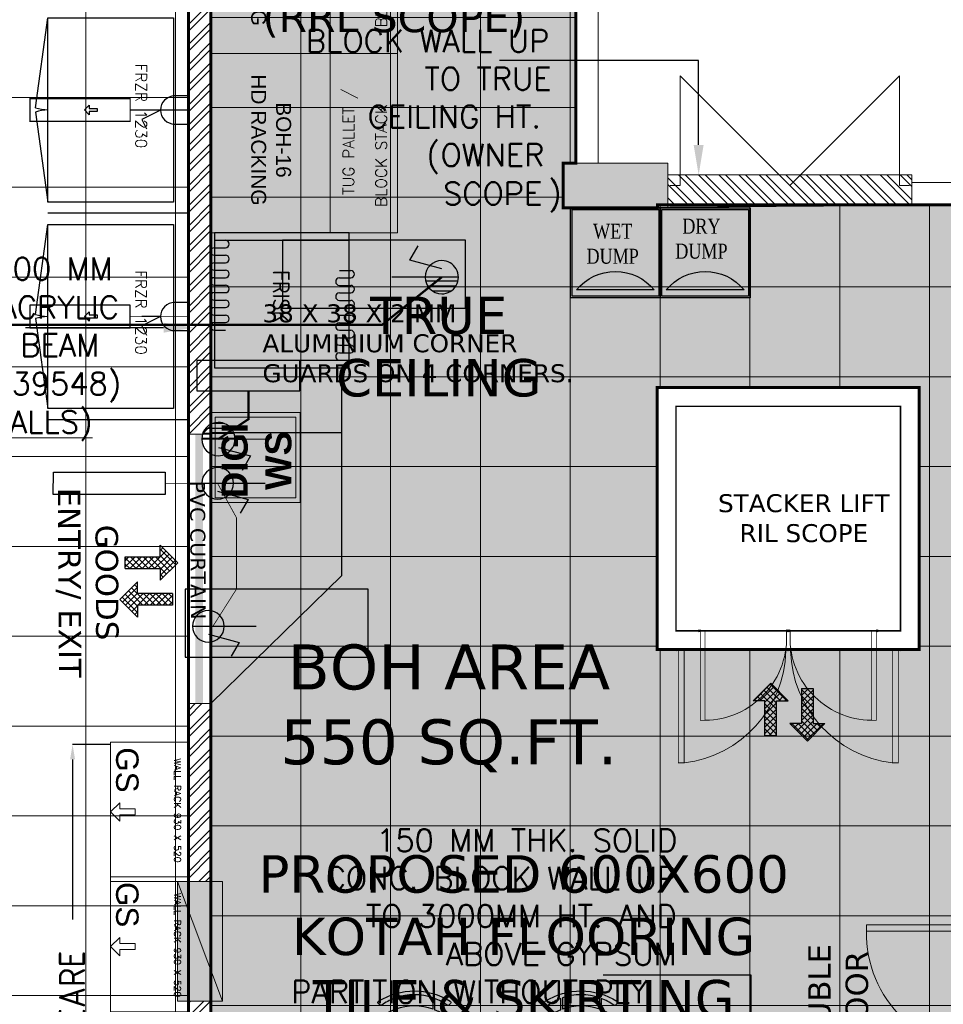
# Model space of a CAD drawing. Header units: millimetres. Extents: x 52937 to 262245, y 6619 to 63681.
# Tile 53 of 56: x 85644 to 91814, y 34645 to 41223. Entities that reach past the tile are written whole.
import ezdxf

# ---------------------------------------------------------------- set-up
doc = ezdxf.new("R2010")
doc.units = ezdxf.units.MM
doc.linetypes.add('CONTINU', pattern=[0])
for name, color, linetype, lineweight in [('AL_F-SLAT-WALL', 8, 'Continuous', 15), ('BAYS-RR', 8, 'Continuous', 0), ('COLUMN', 8, 'Continuous', 0), ('COUNTERS', 8, 'Continuous', 18), ('DOUBLE-DOORS', 8, 'Continuous', 0), ('F-DIGI-WS', 8, 'Continuous', 15), ('FLOORING-WITH-HATCH', 8, 'Continuous', 20), ('PVC-AIR-CURTAIN', 8, 'Continuous', 0), ('SINGLE-DOORS', 8, 'Continuous', 0), ('TEXT', 8, 'Continuous', 5), ('WALL-HATCH', 8, 'Continuous', 5), ('WALLS', 8, 'Continuous', 5)]:
    doc.layers.add(name, color=color, linetype=linetype, lineweight=lineweight)
for name, color, linetype in [('AREA', 8, 'Continuous'), ('ARROWS', 6, 'Continuous'), ('COLUMN-CLADDING', 8, 'Continuous'), ('DIMENSIONS & CATEGORY - BREAKUP', 8, 'Continuous'), ('E-20A-SP-MCB', 6, 'Continuous'), ('E-6A-RAW-POINT', 6, 'Continuous'), ('E-P D B -01', 211, 'Continuous'), ('E-U D B-01', 211, 'Continuous'), ('E-UPS-POINT', 4, 'Continuous'), ('F-CHAIRS', 211, 'Continuous'), ('F-DESKS', 211, 'Continuous'), ('F-FREEZER', 211, 'Continuous'), ('F-FRISK-POINT', 8, 'Continuous'), ('M-WET-DRY-DUMP', 8, 'Continuous')]:
    doc.layers.add(name, color=color, linetype=linetype)
doc.styles.add('ARIAL', font='romans.shx', dxfattribs={"width": 0.8})
doc.styles.add('FIXTXT', font='iso.shx')
doc.styles.add('ISO', font='iso.shx', dxfattribs={"height": 175})
doc.styles.add('Scale_50', font='simplex.shx', dxfattribs={"height": 75})
doc.styles.get("Standard").update_dxf_attribs({"font": 'arial.ttf'})
doc.styles.add('VERDANA', font='verdana.ttf')
doc.dimstyles.new('Nilesh', dxfattribs={"dimtxt": 150, "dimasz": 100, "dimexe": 50, "dimexo": 50, "dimgap": 10, "dimtad": 0, "dimdec": 0, "dimrnd": 5, "dimzin": 0, "dimdsep": 46, "dimtxsty": 'Standard', "dimblk": 'ARCHTICK', "dimcen": 0.09, "dimclrd": 5, "dimclre": 8, "dimclrt": 7, "dimadec": 0, "dimazin": 0, "dimtfac": 1, "dimtdec": 0, "dimtofl": 0, "dimtmove": 1, "dimatfit": 3, "dimfxl": 0.18, "dimtolj": 1, "dimtzin": 0, "dimarcsym": 0})

# ---------------------------------------------------------------- blocks, each defined once
blk = doc.blocks.new('_ArchTick')
at = {"color": 0, "linetype": 'ByBlock', "const_width": 0.15}
blk.add_lwpolyline([(-0.5, -0.5), (0.5, 0.5)], dxfattribs=at)
blk = doc.blocks.new('INTERIOR')
at = {"layer": 'COUNTERS'}
for p, q in [((43214.43, -178266.41), (43214.43, -178271.41)), ((43214.43, -178271.41), (43269.43, -178271.41)), ((43269.43, -178271.41), (43214.43, -178326.41)), ((43269.43, -178381.41), (43214.43, -178326.41)), ((43214.43, -178381.41), (43269.43, -178381.41)), ((43214.43, -178386.41), (43214.43, -178381.41))]:
    blk.add_line(p, q, dxfattribs=at)
blk = doc.blocks.new('DOOR-GOODS')
at = {"layer": 'DOUBLE-DOORS'}
for p, q in [((7858425.4, 1596016.2), (7858382.3, 1596016.2)), ((7860020.6, 1596016.2), (7860063.7, 1596016.2))]:
    blk.add_line(p, q, dxfattribs=at)
at = {"layer": 'DOUBLE-DOORS', "ltscale": 500}
blk.add_line((7860123, 1595022.4), (7858323, 1595022.4), dxfattribs=at)
at = {"layer": 'DOUBLE-DOORS'}
for points in [[(7858382.3, 1595185.9), (7858425.4, 1595185.9), (7858425.4, 1596016.2), (7858382.3, 1596016.2)], [(7860063.7, 1595185.9), (7860020.6, 1595185.9), (7860020.6, 1596016.2), (7860063.7, 1596016.2)]]:
    blk.add_lwpolyline(points, close=True, dxfattribs=at)
for points in [[(7858403.9, 1595132, 0.414215), (7858398.5, 1595137.4), (7858382.3, 1595137.4), (7858382.3, 1595185.9, 0.414211), (7858376.9, 1595191.3), (7858323, 1595191.3), (7858323, 1595083.5), (7858398.5, 1595083.5, 0.414214), (7858403.9, 1595088.9)], [(7860042.1, 1595132, -0.414215), (7860047.5, 1595137.4), (7860063.7, 1595137.4), (7860063.7, 1595185.9, -0.414211), (7860069.1, 1595191.3), (7860123, 1595191.3), (7860123, 1595083.5), (7860047.5, 1595083.5, -0.414214), (7860042.1, 1595088.9)]]:
    blk.add_lwpolyline(points, format="xyb", close=True, dxfattribs=at)
for centre, start, end in [((7858442.5, 1595234.7), 356.4213, 91.25277), ((7860003.5, 1595234.7), 88.74723, 183.5787)]:
    blk.add_arc(centre, 781.7, start, end, dxfattribs=at)
blk = doc.blocks.new('STAFF')
at = {"layer": 'ARROWS'}
h = blk.add_hatch(dxfattribs=at)
h.set_pattern_fill('ANSI37', color=256, scale=50, style=0)
h.set_pattern_definition([(45, (853233.83, -315675.63), (-112.253, 112.253), []), (135, (853233.83, -315675.63), (-112.253, -112.253), [])])
h.paths.add_polyline_path([(849552, -319261), (849972, -319261), (849972, -320521), (850392, -320521), (850392, -319261), (850812, -319261), (850182, -318631)])
for p, q in [((849552, -319261), (850182, -318631)), ((850812, -319261), (850182, -318631)), ((849972, -319261), (849552, -319261)), ((849972, -320521), (849972, -319261)), ((850392, -320521), (850392, -319261)), ((850392, -319261), (850812, -319261)), ((849972, -320521), (850392, -320521))]:
    blk.add_line(p, q, dxfattribs=at)
blk = doc.blocks.new('FROZEN-FREEZER-(1320)')
at = {"layer": 'F-FREEZER'}
for p, q in [((0, 940), (1380, 940)), ((0, 940), (0, 0)), ((1380, 940), (1380, 0)), ((675.7, -82.2), (75, 0)), ((703.7, -82.2), (1305, 0))]:
    blk.add_line(p, q, dxfattribs=at)
blk.add_lwpolyline([(75, 840), (1305, 840), (1305, 0), (75, 0)], close=True, dxfattribs=at)
blk.add_lwpolyline([(690, 244.8), (658.4, 276.4), (679.5, 276.4), (679.5, 329.1), (700.5, 329.1), (700.5, 276.4), (721.6, 276.4), (690, 244.8)], dxfattribs=at)
for centre, start, end in [((352.2, 13.9), 343.45672, 357.64502), ((1027.2, 13.9), 182.35498, 196.54328)]:
    blk.add_arc(centre, 337.5, start, end, dxfattribs=at)
at = {"layer": 'F-FREEZER', "insert": (379.9, 660.4), "char_height": 75, "width": 658.151, "attachment_point": 1, "style": 'Scale_50'}
blk.add_mtext('FRZR 1230', dxfattribs=at)
blk = doc.blocks.new('Chair-back office')
at = {"layer": 'F-CHAIRS'}
for p, q in [((106.6, 582.3), (106.6, 507.3)), ((356.6, 507.3), (356.6, 582.3))]:
    blk.add_line(p, q, dxfattribs=at)
blk.add_lwpolyline([(406.6, 53.8), (56.6, 53.8, -0.414214), (6.6, 103.8), (6.6, 427.6, -0.255924), (29.7, 469.8, -0.050128), (96.6, 503.6), (96.6, 578.6, 0.063251), (13.4, 533.8, -0.366824), (0.6, 534.8), (-9.6, 545, -0.483354), (-7.8, 560.5, -0.284972), (471, 560.5, -0.483354), (472.8, 545), (462.7, 534.8, -0.366824), (449.8, 533.8, 0.063251), (366.6, 578.6), (366.6, 503.6, -0.050128), (433.5, 469.8, -0.255924), (456.6, 427.6), (456.6, 103.8, -0.414214)], format="xyb", close=True, dxfattribs=at)
for centre in [(231.6, 228.8), (231.6, 153.8)]:
    blk.add_arc(centre, 375, 70.52878, 109.47122, dxfattribs=at)
blk = doc.blocks.new('Manager table_2100x600')
at = {"layer": 'F-DESKS', "ltscale": 4}
for points in [[(1907.3, 100.7, 1), (1991.4, 100.7, 1)], [(898.5, 88.7, 1), (982.6, 88.7, 1)]]:
    blk.add_hatch(color=256, dxfattribs=at).paths.add_polyline_path(points)
at = {"layer": 'F-DESKS'}
blk.add_line((1050, 600), (1050, 0), dxfattribs=at)
at = {"layer": 'F-DESKS', "ltscale": 200}
blk.add_line((0, 150), (2100, 150), dxfattribs=at)
at = {"layer": 'F-DESKS'}
blk.add_lwpolyline([(0, 0), (0, 600), (2100, 600), (2100, 0)], close=True, dxfattribs=at)
at = {"layer": 'F-DESKS', "ltscale": 4}
for centre in [(1949.4, 100.7), (940.6, 88.7)]:
    blk.add_circle(centre, 42, dxfattribs=at)
at = {"layer": 'AL_F-SLAT-WALL', "rotation": 180}
for p in [(768.6, -69.7), (1882.2, -69.7)]:
    blk.add_blockref('Chair-back office', p, dxfattribs=at)
at = {"layer": 'F-DESKS', "style": 'Scale_50'}
for s, p in [('EXIT PUSH BUTTON', (74.5, 88.2)), ('PANIC BUTTON', (1226, 94.5)), ('BELOW DESK', (1223.7, 22.5)), ('BELOW DESK', (74.5, 7.3))]:
    blk.add_text(s, height=50, dxfattribs=at).set_placement(p)
at = {"layer": 'F-DESKS', "char_height": 50, "width": 1163.659, "attachment_point": 1, "style": 'Scale_50'}
for s, insert in [('1NO. MONITOR', (224.9, 394.4)), ('1DOT MATRIX PRINTER', (1219.2, 417.9)), ('1BAN CODE PRINTER', (1223.1, 351.1)), ('1NO. CPU', (223.7, 322.3)), ('1NO. MONITOR', (1223.1, 286.1)), ('1NO. CPU', (1221.9, 213.9))]:
    blk.add_mtext(s, dxfattribs=dict(at, insert=insert))
blk = doc.blocks.new('A$C54B51E38')
for p, q in [((50, 926.5), (50, 26.5)), ((250, 861.6), (250, 936.6)), ((300, 861.6), (300, 936.6)), ((350, 861.6), (350, 936.6)), ((400, 861.6), (400, 936.6)), ((450, 861.6), (450, 936.6)), ((500, 861.6), (500, 936.6)), ((550, 861.6), (550, 936.6)), ((600, 861.6), (600, 936.6)), ((650, 861.6), (650, 936.6)), ((700, 861.6), (700, 936.6)), ((750, 861.6), (750, 936.6)), ((800, 861.6), (800, 936.6)), ((850, 861.6), (850, 936.6)), ((850, 26.5), (850, 926.5)), ((48.7, 25), (48.7, 100)), ((98.7, 25), (98.7, 100)), ((148.7, 25), (148.7, 100)), ((198.7, 25), (198.7, 100)), ((248.7, 25), (248.7, 100)), ((298.7, 25), (298.7, 100)), ((348.7, 25), (348.7, 100)), ((398.7, 25), (398.7, 100)), ((448.7, 25), (448.7, 100)), ((498.7, 25), (498.7, 100)), ((548.7, 25), (548.7, 100)), ((598.7, 25), (598.7, 100)), ((648.7, 25), (648.7, 100))]:
    blk.add_line(p, q)
blk.add_lwpolyline([(0, 26.5), (900, 26.5), (900, 926.5), (0, 926.5)], close=True)
for centre, start, end in [((275, 936.6), 0, 180), ((375, 936.6), 0, 180), ((475, 936.6), 0, 180), ((575, 936.6), 0, 180), ((675, 936.6), 0, 180), ((775, 936.6), 0, 180), ((325, 861.6), 180, 360), ((425, 861.6), 180, 360), ((525, 861.6), 180, 360), ((625, 861.6), 180, 360), ((725, 861.6), 180, 360), ((825, 861.6), 180, 360), ((73.7, 100), 0, 180), ((173.7, 100), 0, 180), ((273.7, 100), 0, 180), ((373.7, 100), 0, 180), ((473.7, 100), 0, 180), ((573.7, 100), 0, 180), ((123.7, 25), 180, 360), ((223.7, 25), 180, 360), ((323.7, 25), 180, 360), ((423.7, 25), 180, 360), ((523.7, 25), 180, 360), ((623.7, 25), 180, 360)]:
    blk.add_arc(centre, 25, start, end)
at = {"style": 'FIXTXT'}
blk.add_text('FRISK', height=113.08, dxfattribs=at).set_placement((248.4, 415.9))
blk = doc.blocks.new('DRY-WET-DUMP')
at = {"layer": 'M-WET-DRY-DUMP'}
blk.add_line((-52.8, 40.1), (-52.8, 559.9), dxfattribs=at)
for points in [[(-600, 0), (0, 0), (0, 600), (-600, 600)], [(-590, 10), (-10, 10), (-10, 590), (-590, 590)]]:
    blk.add_lwpolyline(points, close=True, dxfattribs=at)
blk.add_arc((161.7, 300), 337, 129.52517, 230.47483, dxfattribs=at)
blk = doc.blocks.new('BOH-16-HD-RACKING')
blk.add_lwpolyline([(0, -800), (1200, -800), (1200, 0), (0, 0)], close=True)
at = {"insert": (578.5, -261.4), "char_height": 100, "width": 1200, "attachment_point": 2}
blk.add_mtext('BOH-16\\PHD RACKING', dxfattribs=at)
blk = doc.blocks.new('930 X 530 - WALL-RACK')
at = {"layer": 'BAYS-RR'}
blk.add_lwpolyline([(2181182.7, -389879), (2182112.7, -389879), (2182112.7, -389359), (2181182.7, -389359)], close=True, dxfattribs=at)
blk.add_lwpolyline([(2181647.7, -389879), (2181586.3, -389817.7), (2181627.2, -389817.7), (2181627.2, -389715.4), (2181668.1, -389715.4), (2181668.1, -389817.7), (2181709, -389817.7), (2181647.7, -389879)], dxfattribs=at)
at = {"layer": 'BAYS-RR', "insert": (2181638.1, -389409), "char_height": 45, "width": 1264.967, "attachment_point": 2, "rotation": 360, "style": 'Scale_50'}
blk.add_mtext('WALL RACK 930 X 520', dxfattribs=at)
blk = doc.blocks.new('DIGI WS')
at = {"layer": 'F-DIGI-WS', "ltscale": 50}
h = blk.add_hatch(color=256, dxfattribs=at)
h.paths.add_polyline_path([(2208461.5, -398079.2), (2209000.1, -398079.2), (2209000.1, -397540.5), (2208461.5, -397540.5)], flags=16)
h.paths.add_polyline_path([(2208430.8, -398109.8), (2209030.8, -398109.8), (2209030.8, -397509.8), (2208430.8, -397509.8)])
at = {"layer": 'F-DIGI-WS', "elevation": 0}
for points in [[(2208430.8, -398109.8), (2209030.8, -398109.8), (2209030.8, -397509.8), (2208430.8, -397509.8)], [(2208461.5, -398079.2), (2209000.1, -398079.2), (2209000.1, -397540.5), (2208461.5, -397540.5)]]:
    blk.add_lwpolyline(points, close=True, dxfattribs=at)
at = {"layer": 'F-DIGI-WS', "insert": (2208710.7, -397818.2, 0), "char_height": 175, "attachment_point": 5, "rotation": 359.99999}
blk.add_mtext('\\pxqc;{\\fArial|b1|i0|c0|p34;DIGI\\PWS}', dxfattribs=at)
blk = doc.blocks.new('DOOR')
at = {"layer": 'SINGLE-DOORS', "ltscale": 50, "const_width": 2}
for points in [[(722433, -415273), (722453, -415273), (722453, -415293), (722433, -415293)], [(723333, -415273), (723353, -415273), (723353, -415293), (723333, -415293)]]:
    blk.add_lwpolyline(points, close=True, dxfattribs=at)
at = {"layer": 'SINGLE-DOORS', "ltscale": 50}
for points in [[(722453, -415293), (722433, -415273)], [(722453, -415273), (722433, -415293)], [(723353, -415293), (723333, -415273)], [(723353, -415273), (723333, -415293)]]:
    blk.add_lwpolyline(points, dxfattribs=at)
at = {"layer": 'SINGLE-DOORS', "ltscale": 0.05, "const_width": 6.62}
blk.add_lwpolyline([(722453, -415283), (722501, -415283), (722501, -416199), (722453, -416199)], close=True, dxfattribs=at)
at = {"layer": 'SINGLE-DOORS', "ltscale": 0.05}
blk.add_arc((722493, -415356), 843, 270.5665, 4.2418, dxfattribs=at)
blk = doc.blocks.new('TUG-PALLETE - (1200 X 450)')
at = {"layer": 'BAYS-RR'}
blk.add_lwpolyline([(0, 0), (1200, 0), (1200, 450), (0, 450)], close=True, dxfattribs=at)
at = {"layer": 'BAYS-RR', "char_height": 75, "width": 1453.667, "attachment_point": 1, "style": 'Scale_50'}
for s, insert in [('\\pl75,t1125;TUG PALLET /', (178.8, 365.7)), ('\\pt1125;{\\Fsimplex.shx|c1;BLOCK STACK}', (173.8, 146.7))]:
    blk.add_mtext(s, dxfattribs=dict(at, insert=insert))
blk = doc.blocks.new('6A-RAW-POINT')
at = {"layer": 'E-6A-RAW-POINT', "flags": 128}
for points in [[(0, 0), (0, 4)], [(0.5, 1), (1.018, 2.932), (1.884, 2.432)]]:
    blk.add_lwpolyline(points, dxfattribs=at)
blk.add_lwpolyline([(-1, 1, 1), (1, 1, 1)], format="xyb", close=True, dxfattribs=at)
blk = doc.blocks.new('6A UPS POINT')
at = {"layer": 'E-UPS-POINT'}
h = blk.add_hatch(dxfattribs=at)
h.set_pattern_fill('_USER', color=6, scale=40.02075, angle=90, style=0, pattern_type=0)
h.set_pattern_definition([(90, (-12463.57, -36874.51), (-40.02075, 0), [])])
h.paths.add_polyline_path([(0, 133.4, 0.414214), (-133.4, 0, 0.414214), (0, -133.4)])
at = {"layer": 'E-UPS-POINT', "color": 40, "flags": 128}
for points in [[(0, -133.4), (0, 400.2)], [(66.7, 0), (135.8, 257.7), (251.3, 191)]]:
    blk.add_lwpolyline(points, dxfattribs=at)
blk.add_lwpolyline([(-133.4, 0, 1), (133.4, 0, 1)], format="xyb", close=True, dxfattribs=at)
blk = doc.blocks.new('E-20A-SP-MCB')
at = {"layer": 'E-20A-SP-MCB'}
for p, q in [((0, 3), (1, 5)), ((0, 3), (0, 5)), ((1, 5), (2, 4.5))]:
    blk.add_line(p, q, dxfattribs=at)
blk.add_lwpolyline([(1.5, 0), (-1.5, 0), (-1.5, 1.5, -0.414214), (0, 3), (0, 3, -0.414214), (1.5, 1.5), (1.5, 0)], format="xyb", dxfattribs=at)

msp = doc.modelspace()

# ---------------------------------------------------------------- hatches: boundary and pattern name
at = {"layer": 'COLUMN'}
for points in [[(89273.6, 40264.8), (89273.6, 39964.8), (89973.6, 39964.8), (89973.6, 40264.8)], [(86698.7, 35465.4), (86998.7, 35465.4), (86998.7, 34665.4), (86698.7, 34665.4)]]:
    msp.add_hatch(color=256, dxfattribs=at).paths.add_polyline_path(points)
at = {"layer": 'FLOORING-WITH-HATCH', "linetype": 'CONTINU'}
h = msp.add_hatch(dxfattribs=at)
h.set_pattern_fill('_USER', color=8, scale=600, style=0, double=1, pattern_type=0)
h.set_pattern_definition([(0, (86921.8, 33436.43), (0, 600), []), (90, (86921.8, 33436.43), (-600, 4e-14), [])])
h.paths.add_polyline_path([(86998.7, 35465.4), (86998.7, 34665.4), (86998.9, 34665.4), (86998.5, 35465.4)], flags=16)
h.paths.add_polyline_path([(89903.6, 37014.8), (89903.6, 38764.8), (91653.6, 38764.8), (91653.6, 37014.8)], flags=16)
h.paths.add_polyline_path([(86921.8, 45848.2), (89373.5, 45915.9), (89373.6, 44984.6), (89223.6, 44984.6), (89223.6, 44484.6), (89358.7, 44484.6), (89358.7, 40264.8), (89273.6, 40264.8), (89273.6, 39964.8), (89903.6, 39964.8), (89904.5, 39985.6), (91654.5, 39985.6), (91653.6, 39985.4), (92161.1, 39985.4), (92161.1, 35235.4), (92161.1, 35235.4), (93511.1, 35235.4), (93506.4, 33435.6), (86921.8, 33436.4)])
h = msp.add_hatch(dxfattribs=at)
h.set_pattern_fill('AR-CONC', color=8, scale=75, style=0)
h.set_pattern_definition([(50, (86172.73, 33436.36), (537.945, -47.064), [56.25, -618.75]), (355, (86172.73, 33436.36), (-104.064, 564.144), [45, -495]), (100.4514, (86217.56, 33432.44), (433.882, 517.08), [47.805, -525.857]), (46.184, (86172.7, 33586.36), (800.43, -124.14), [84.375, -928.125]), (96.6356, (86239.4, 33576), (700.996, 730.59), [71.708, -788.785]), (351.184, (86172.7, 33586.4), (700.996, 730.59), [67.5, -742.5]), (21, (86247.73, 33548.86), (447.68, -301.964), [56.25, -618.75]), (326, (86247.73, 33548.86), (182.486, 543.863), [45, -495]), (71.4514, (86285.04, 33523.7), (630.167, 241.898), [47.805, -525.857]), (37.5, (86172.73, 33436.36), (9.12, 249.6704), [0, -489, 0, -502.5, 0, -496.875]), (7.5, (86172.73, 33436.36), (197.302, 295.809), [0, -286.5, 0, -477.75, 0, -189.375]), (327.5, (86005.48, 33436.36), (400.3668, -16.9162), [0, -187.5, 0, -585, 0, -776.25]), (317.5, (85930.48, 33436.36), (437.39, 75.079), [0, -243.75, 0, -388.5, 0, -551.25])])
h.paths.add_polyline_path([(86998.7, 35465.4), (86998.7, 34665.4), (86998.9, 34665.4), (86998.5, 35465.4)], flags=16)
h.paths.add_polyline_path([(89903.6, 37014.8), (89903.6, 38764.8), (91653.6, 38764.8), (91653.6, 37014.8)], flags=16)
h.paths.add_polyline_path([(86921.8, 45848.2), (89373.5, 45915.9), (89373.6, 44984.6), (89223.6, 44984.6), (89223.6, 44484.6), (89358.7, 44484.6), (89358.7, 40264.8), (89273.6, 40264.8), (89273.6, 39964.8), (89903.6, 39964.8), (89904.5, 39985.6), (91654.5, 39985.6), (91653.6, 39985.4), (92161.1, 39985.4), (92161.1, 35235.4), (92161.1, 35235.4), (93511.1, 35235.4), (93506.4, 33435.6), (86921.8, 33436.4)])
h = msp.add_hatch(dxfattribs=at)
h.set_pattern_fill('_USER', color=8, scale=600, style=0, double=1, pattern_type=0)
h.set_pattern_definition([(0, (69884.6, 45503.13), (0, 600), []), (90, (69884.6, 45503.13), (-600, 4e-14), [])])
h.paths.add_polyline_path([(87198.6, 29439.8), (86998.8, 29439.8), (86998.8, 17940.4), (82273.8, 17940.4), (82273.6, 29739.8), (82843.6, 29739.8), (82843.6, 31169.8), (85103.6, 31169.8), (85103.6, 29739.8), (87198.6, 29739.8)], flags=16)
h.paths.add_polyline_path([(71848.6, 44614.6), (72148.6, 44614.6), (72148.6, 43914.6), (71848.6, 43914.6)], flags=16)
h.paths.add_polyline_path([(77548.7, 44615.1), (77848.7, 44615.1), (77848.7, 43915.1), (77548.7, 43915.1)], flags=16)
h.paths.add_polyline_path([(83298.7, 44614.6), (83598.7, 44614.6), (83598.7, 43914.6), (83298.7, 43914.6)], flags=16)
h.paths.add_polyline_path([(83298.7, 40665.4), (83598.7, 40665.4), (83598.7, 39965.4), (83298.7, 39965.4)], flags=16)
h.paths.add_polyline_path([(77548.7, 40665.4), (77848.7, 40665.4), (77848.7, 39965.4), (77548.7, 39965.4)], flags=16)
h.paths.add_polyline_path([(71848.6, 40664.8), (72148.6, 40664.8), (72148.6, 39949.8), (71848.6, 39949.8)], flags=16)
h.paths.add_polyline_path([(77848.7, 35465.4), (77848.7, 34765.4), (77548.7, 34765.4), (77548.7, 35465.4)], flags=16)
h.paths.add_polyline_path([(83298.7, 35465.4), (83598.7, 35465.4), (83598.7, 34965.4), (83298.7, 34965.4)], flags=16)
h.paths.add_polyline_path([(77898.6, 29739.8), (77898.6, 29439.8), (77298.6, 29439.8), (77298.6, 29739.8)], flags=16)
h.paths.add_polyline_path([(72148.6, 29439.8), (71848.6, 29439.8), (71848.6, 30039.8), (72148.6, 30039.8)], flags=17)
h.paths.add_polyline_path([(68798.7, 30139.8), (69098.7, 30139.8), (69098.7, 29439.8), (68798.7, 29439.8)], flags=16)
h.paths.add_polyline_path([(86998.6, 12490.4), (86998.6, 12190.4), (86258.6, 12190.4), (86258.6, 12490.4)], flags=16)
h.paths.add_polyline_path([(71848.6, 37485.9), (71848.6, 38385.9), (73348.6, 38385.9), (73348.6, 37485.9)], flags=16)
h.paths.add_polyline_path([(70878.6, 40179.8), (71848.6, 40179.8), (71848.6, 40664.8), (72148.6, 40664.8), (72148.6, 39949.8), (70878.6, 39954.7), (68248.8, 39964.8), (68248.4, 35415.8), (71548.6, 35416), (72448.6, 35360.9), (72148.6, 35360.9), (72148.6, 34865.4), (71848.6, 34865.4), (71848.6, 35214.8), (65167.2, 35214.8), (67766.7, 29589.6), (74943.8, 29589.6), (74943.8, 26014.8), (76373.6, 26014.8), (76373.6, 26164.8), (76877.5, 26164.8), (76873.6, 23664.8), (76823.6, 23664.8), (76823.6, 20520.3), (76873.6, 20520.3), (76873.6, 19920.3), (76823.6, 19920.3), (76823.6, 16651.8), (78576, 15414), (78635.5, 15498), (79043.6, 15209.1), (78986.7, 15128.8), (82255.2, 12815.3), (82314.1, 12898.4), (82640.6, 12667.3), (82582, 12584.5), (86437.3, 9861.3), (86493.1, 9940.1), (86819.5, 9709), (86766.6, 9634.1), (90398.8, 7063.1), (90422.8, 7097.1), (90708.6, 6895.2), (90708.6, 12429.7), (92958.6, 12429.7), (93254.1, 33285.6), (86771.8, 33285.2), (86771.8, 45844.8), (69885.3, 45503.5), (69885.8, 42889.8), (70878.6, 42889.8)])
at = {"layer": 'WALL-HATCH'}
h = msp.add_hatch(dxfattribs=at)
h.set_pattern_fill('ANSI32', color=256, scale=10, angle=719.99391, style=0)
h.set_pattern_definition([(44.993906, (144211.12, -111767.01), (-67.344757, 67.359084), []), (44.993906, (144256.02, -111767.02), (-67.344757, 67.359084), [])])
h.paths.add_polyline_path([(86773.4, 45860.8), (86921.2, 45863.9), (86921.9, 38453.2), (86771.5, 38453.2)])
h = msp.add_hatch(dxfattribs=at)
h.set_pattern_fill('ANSI32', color=256, scale=10, angle=629.99391, style=0)
h.set_pattern_definition([(314.993906, (-62867.59, -17254.89), (67.359084, 67.344757), []), (314.993906, (-62867.595, -17299.79), (67.359084, 67.344757), [])])
h.paths.add_polyline_path([(89973.6, 40185.6), (89973.6, 39985.8), (91603.6, 39985.4), (91603.6, 40185.6)])
h = msp.add_hatch(dxfattribs=at)
h.set_pattern_fill('ANSI32', color=256, scale=10, angle=719.99391, style=0)
h.set_pattern_definition([(44.993906, (144211.35, -110018.88), (-67.344757, 67.359084), []), (44.993906, (144256.25, -110018.88), (-67.344757, 67.359084), [])])
h.paths.add_polyline_path([(86771.4, 35465.4), (86921.4, 35465.4), (86921.9, 36653.5), (86771.5, 36653.5)])
h = msp.add_hatch(dxfattribs=at)
h.set_pattern_fill('ANSI32', color=256, scale=10, angle=719.99391, style=0)
h.set_pattern_definition([(44.993906, (144211.35, -112198.84), (-67.344757, 67.359084), []), (44.993906, (144256.25, -112198.85), (-67.344757, 67.359084), [])])
h.paths.add_polyline_path([(86771.4, 33435.4), (86921.4, 33435.4), (86921.6, 34665.4), (86771.2, 34665.4)])

# ---------------------------------------------------------------- linework, layer by layer
at = {"layer": 'AREA', "const_width": 5}
msp.add_lwpolyline([(93483.3, 33435.5), (86918.3, 33435.6), (86924.3, 45865.6), (89373.5, 45915.9), (89373.6, 44984.6), (89223.6, 44984.6), (89228.6, 44484.6), (89358.7, 44484.6), (89359.5, 40264.8), (89273.6, 40264.8), (89273.6, 39964.8), (92198.2, 39985.4), (92161.1, 35235.4), (93511.1, 35235.4), (93483.3, 33275.8)], dxfattribs=at)
at = {"layer": 'ARROWS'}
for points in [[(90179.7, 40385.6), (90179.7, 40949), (88848.2, 40949)], [(86604.8, 39164.8), (85683.6, 39164.8)], [(90530.2, 33635.7), (90530.2, 34840.5), (89542.7, 34840.5)]]:
    msp.add_lwpolyline(points, dxfattribs=at)
for points in [[(90213, 40385.6), (90179.7, 40185.6), (90146.4, 40385.6)], [(86604.8, 39198.2), (86804.8, 39164.8), (86604.8, 39131.5)]]:
    msp.add_solid(points, dxfattribs=at)
at = {"layer": 'COLUMN'}
msp.add_line((86698.7, 35465.4), (86998.7, 34665.4), dxfattribs=at)
for points in [[(89973.6, 39964.8), (89973.6, 40264.8), (89273.6, 40264.8), (89273.6, 39964.8)], [(86698.7, 35465.4), (86998.7, 35465.4), (86998.7, 34665.4), (86698.7, 34665.4)]]:
    msp.add_lwpolyline(points, close=True, dxfattribs=at)
at = {"layer": 'COLUMN', "ltscale": 0.5}
for points, const_width in [([(89903.6, 38764.8), (91653.6, 38764.8), (91653.6, 37014.8), (89903.6, 37014.8)], 20), ([(90028.6, 38639.8), (91528.6, 38639.8), (91528.6, 37139.8), (90028.6, 37139.8)], 10)]:
    msp.add_lwpolyline(points, close=True, dxfattribs=dict(at, const_width=const_width))
at = {"layer": 'COLUMN', "ltscale": 0.001, "const_width": 7}
for points in [[(89903.6, 38764.8), (89903.6, 37014.8), (90028.6, 37014.8)], [(91653.6, 38764.8), (91653.6, 37014.8), (91528.6, 37014.8)], [(91378.6, 37139.8), (91528.6, 37139.8), (91528.6, 38639.8), (90028.6, 38639.8), (90028.6, 37139.8), (90178.6, 37139.8)]]:
    msp.add_lwpolyline(points, dxfattribs=at)
at = {"layer": 'COLUMN-CLADDING', "ltscale": 10, "const_width": 5}
for points in [[(86771.5, 38491.2), (86771.5, 38453.2), (86809.5, 38453.2)], [(86921.7, 38491.2), (86921.7, 38453.2), (86883.7, 38453.2)], [(86771.5, 36615.5), (86771.5, 36653.5), (86809.5, 36653.5)], [(86921.7, 36615.5), (86921.7, 36653.5), (86883.7, 36653.5)]]:
    msp.add_lwpolyline(points, dxfattribs=at)
at = {"layer": 'DIMENSIONS & CATEGORY - BREAKUP', "color": 8}
for p, q in [((86250.9, 36380.4), (85997.2, 36380.4)), ((85997.2, 36280.4), (85997.2, 35212.4))]:
    msp.add_line(p, q, dxfattribs=at)
msp.add_solid([(85980.6, 36280.4), (86013.9, 36280.4), (85997.2, 36380.4)], dxfattribs=at)
at = {"layer": 'DOUBLE-DOORS', "ltscale": 50, "const_width": 1.55}
for points in [[(90028.6, 37022.6), (90044.1, 37022.6), (90044.1, 37007.1), (90028.6, 37007.1)], [(90763.1, 37022.6), (90778.6, 37022.6), (90778.6, 37007.1), (90763.1, 37007.1)], [(90794.1, 37022.6), (90778.6, 37022.6), (90778.6, 37007.1), (90794.1, 37007.1)], [(91528.6, 37022.6), (91513.1, 37022.6), (91513.1, 37007.1), (91528.6, 37007.1)]]:
    msp.add_lwpolyline(points, close=True, dxfattribs=at)
at = {"layer": 'DOUBLE-DOORS', "ltscale": 50}
for points in [[(90044.1, 37007.1), (90028.6, 37022.6)], [(90044.1, 37022.6), (90028.6, 37007.1)], [(90778.6, 37007.1), (90763.1, 37022.6)], [(90778.6, 37022.6), (90763.1, 37007.1)], [(90778.6, 37007.1), (90794.1, 37022.6)], [(90778.6, 37022.6), (90794.1, 37007.1)], [(91513.1, 37007.1), (91528.6, 37022.6)], [(91513.1, 37022.6), (91528.6, 37007.1)]]:
    msp.add_lwpolyline(points, dxfattribs=at)
at = {"layer": 'DOUBLE-DOORS', "ltscale": 0.05, "const_width": 5.47}
for points in [[(90044.2, 37013.9), (90083.4, 37013.9), (90083.4, 36257.5), (90044.2, 36257.5)], [(91513.1, 37013.9), (91473.8, 37013.9), (91473.8, 36257.5), (91513.1, 36257.5)]]:
    msp.add_lwpolyline(points, close=True, dxfattribs=at)
at = {"layer": 'DOUBLE-DOORS', "ltscale": 0.05}
for centre, start, end in [((89988.8, 37026.3), 277.02202, 358.57785), ((91568.5, 37026.3), 181.42215, 262.97798)]:
    msp.add_arc(centre, 774.6, start, end, dxfattribs=at)
at = {"layer": 'E-6A-RAW-POINT', "elevation": 0}
msp.add_lwpolyline([(87971.7, 37418.9), (86749.5, 37418.9), (86749.5, 36963.8), (87971.7, 36963.8)], close=True, dxfattribs=at)
at = {"layer": 'E-P D B -01', "color": 150, "linetype": 'ByBlock', "extrusion": (1.94853e-08, -4.72426e-08, 1), "const_width": 8, "elevation": 0}
msp.add_lwpolyline([(86382, 40694.5), (85712.5, 40694.5), (85712.5, 40543.6), (86382, 40543.6)], close=True, dxfattribs=at)
at = {"layer": 'E-P D B -01', "color": 150, "linetype": 'ByBlock', "const_width": 8}
msp.add_lwpolyline([(86772.1, 40619), (86382, 40619)], dxfattribs=at)
at = {"layer": 'E-P D B -01', "color": 1, "linetype": 'ByBlock', "extrusion": (1.94853e-08, -4.72426e-08, 1), "elevation": 0}
msp.add_lwpolyline([(86381.5, 39314.5), (85712, 39314.5), (85712, 39163.5), (86381.5, 39163.5)], close=True, dxfattribs=at)
at = {"layer": 'E-P D B -01', "color": 1, "linetype": 'ByBlock', "const_width": 5}
msp.add_lwpolyline([(86771.6, 39239), (86381.5, 39239)], dxfattribs=at)
at = {"layer": 'E-P D B -01', "color": 150, "linetype": 'ByBlock', "elevation": 0}
msp.add_lwpolyline([(85868.9, 38200.9), (86616.4, 38200.9), (86616.1, 38050), (85868.5, 38050)], close=True, dxfattribs=at)
at = {"layer": 'E-P D B -01', "color": 150, "linetype": 'ByBlock', "const_width": 5, "elevation": 0}
msp.add_lwpolyline([(86934.5, 37169.9), (87092.3, 37418.9), (87092.3, 37895.5), (86965.7, 38125.4), (86616.3, 38125.4)], dxfattribs=at)
at = {"layer": 'E-U D B-01', "color": 3, "const_width": 15}
msp.add_lwpolyline([(71725.9, 26767.4), (71725.9, 26915.3), (71485.9, 27141), (71747, 27141), (71747, 37831.8), (66136.3, 37831.8), (65802.1, 38144), (66128.5, 38144), (66128.5, 42492.8), (66270.9, 42776), (73444, 42776), (73708, 43092.3), (73708, 42786.4), (81637.4, 42786.4), (81637.4, 36159.1), (81772.3, 35670.7), (81772.3, 39183.5), (88064.1, 39183.5), (88463.6, 39502.4)], dxfattribs=at)
at = {"layer": 'E-U D B-01', "color": 3, "linetype": 'ByBlock', "extrusion": (-1.6836e-08, 7.00035e-09, 1), "elevation": 0}
msp.add_lwpolyline([(87515.6, 38945.2), (86827.8, 38945.2), (86827.8, 38742.2), (87515.6, 38742.2)], close=True, dxfattribs=at)
at = {"layer": 'E-U D B-01', "color": 3, "const_width": 15, "elevation": 0}
msp.add_lwpolyline([(86970.9, 38420.9), (87171.7, 38553.4), (87171.7, 38742.2)], dxfattribs=at)
at = {"layer": 'E-UPS-POINT', "color": 3, "elevation": 0}
msp.add_lwpolyline([(88621.3, 39750.1), (87399.1, 39750.1), (87399.1, 39295.1), (88621.3, 39295.1)], close=True, dxfattribs=at)
at = {"layer": 'FLOORING-WITH-HATCH', "color": 8, "linetype": 'Continuous', "const_width": 20}
for points in [[(86921.8, 45848.2), (89373.5, 45915.9), (89373.6, 44984.6), (89223.6, 44984.6), (89223.6, 44484.6), (89358.7, 44484.6), (89358.7, 40264.8), (89273.6, 40264.8), (89273.6, 39964.8), (89903.6, 39964.8), (89904.5, 39985.6), (91654.5, 39985.6), (91653.6, 39985.4), (92161.1, 39985.4), (92161.1, 35235.4), (92161.1, 35235.4), (93511.1, 35235.4), (93506.4, 33435.6), (86921.8, 33436.4)], [(89903.6, 38764.8), (91653.6, 38764.8), (91653.6, 37014.8), (89903.6, 37014.8)]]:
    msp.add_lwpolyline(points, close=True, dxfattribs=at)
msp.add_lwpolyline([(69885.3, 45503.1), (86771.8, 45844.8), (86771.8, 33285.2)], dxfattribs=at)
at = {"layer": 'PVC-AIR-CURTAIN', "ltscale": 500}
msp.add_lwpolyline([(86771.7, 38453.2), (86771.7, 36653.5), (86921.7, 36653.5), (86921.7, 38453.2)], close=True, dxfattribs=at)
at = {"layer": 'PVC-AIR-CURTAIN', "ltscale": 100, "const_width": 50}
msp.add_lwpolyline([(86842.6, 36653.5), (86842.6, 38453.2)], dxfattribs=at)
at = {"layer": 'WALLS'}
for p, q in [((89358.7, 44484.6), (89358.7, 40264.8)), ((89508.7, 41610.6), (89508.7, 40264.8)), ((95243.6, 40135.4), (91603.6, 40135.4)), ((91603.6, 40135.4), (91603.6, 39985.4)), ((95243.6, 39985.4), (91603.6, 39985.4))]:
    msp.add_line(p, q, dxfattribs=at)
for points in [[(86773.4, 45860.8), (86921.2, 45863.9), (86921.9, 38453.2), (86771.5, 38453.2)], [(89973.6, 40185.6), (89973.6, 39985.8), (91603.6, 39985.4), (91603.6, 40185.6)], [(86771.4, 35465.4), (86921.4, 35465.4), (86921.9, 36653.5), (86771.5, 36653.5)], [(86771.4, 33435.4), (86921.4, 33435.4), (86921.6, 34665.4), (86771.2, 34665.4)]]:
    msp.add_lwpolyline(points, close=True, dxfattribs=at)

# ---------------------------------------------------------------- block references
at = {"yscale": 0.6521739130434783, "zscale": 0.6521739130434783}
for p, xscale in [((-380973.5, 307976.7), 0.6521739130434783), ((562530.8, 307976.7), -0.6521739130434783)]:
    msp.add_blockref('DOOR', p, dxfattribs=dict(at, xscale=xscale))
at = {"layer": 'AL_F-SLAT-WALL', "extrusion": (0, 0, -1), "xscale": -1.000017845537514, "yscale": 1.000017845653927, "zscale": -1.000017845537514, "rotation": 90.02167808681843}
for p in [(-85832.4, 41309.4), (-85831.8, 39929.4)]:
    msp.add_blockref('FROZEN-FREEZER-(1320)', p, dxfattribs=at)
at = {"layer": 'AL_F-SLAT-WALL', "xscale": -1, "rotation": 90}
for p in [(89923.6, 39365.2), (90523.6, 39365.2)]:
    msp.add_blockref('DRY-WET-DUMP', p, dxfattribs=at)
at = {"layer": 'AL_F-SLAT-WALL', "rotation": 90}
msp.add_blockref('DIGI WS', (-310591.3, -2170433, 0), dxfattribs=at)
at = {"layer": 'AL_F-SLAT-WALL', "ltscale": 5, "extrusion": (0, 0, -1), "xscale": -1, "rotation": 180.0045903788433}
msp.add_blockref('Manager table_2100x600', (-89931, 34035.6), dxfattribs=at)
at = {"layer": 'BAYS-RR'}
for name, p, rotation in [('TUG-PALLETE - (1200 X 450)', (88168.4, 40997.7), 89.99999999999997), ('TUG-PALLETE - (1200 X 450)', (88168.4, 39797.7), 89.99999999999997), ('BOH-16-HD-RACKING', (87718.4, 42197.7), 270), ('BOH-16-HD-RACKING', (87718.4, 40997.7), 270), ('930 X 530 - WALL-RACK', (476129.9, 2217578.1), 270.0000000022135), ('930 X 530 - WALL-RACK', (476130.1, 2216678.1), 270.0000000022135), ('930 X 530 - WALL-RACK', (476130.2, 2215778.1), 270.0000000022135)]:
    msp.add_blockref(name, p, dxfattribs=dict(at, rotation=rotation))
for p in [(82623.7, 36040.4), (82623.7, 35590.4)]:
    msp.add_blockref('TUG-PALLETE - (1200 X 450)', p, dxfattribs=at)
at = {"layer": 'COUNTERS', "xscale": -13.33319110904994, "yscale": 13.33319110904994, "zscale": 13.33319110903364, "rotation": 270}
msp.add_blockref('INTERIOR', (2468448.8, -536071.4), dxfattribs=at)
at = {"layer": 'E-20A-SP-MCB', "color": 7, "xscale": -62.5, "yscale": 62.5, "zscale": 62.5, "rotation": 90}
for p in [(86772.1, 40619, 0), (86771.6, 39239, 0)]:
    msp.add_blockref('E-20A-SP-MCB', p, dxfattribs=at)
at = {"layer": 'E-6A-RAW-POINT', "extrusion": (-1.6836e-08, -8.34415e-08, 1), "xscale": 105.9440865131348, "yscale": 105.9440865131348, "zscale": 105.9440865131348, "rotation": 270.0000027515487}
msp.add_blockref('6A-RAW-POINT', (86859.8, 38125.4, 0), dxfattribs=at)
at = {"layer": 'E-6A-RAW-POINT', "extrusion": (-6.41588e-20, -4.264e-08, 1), "xscale": 105.9440865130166, "yscale": 105.9440865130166, "zscale": 105.9440865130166, "rotation": 270}
msp.add_blockref('6A-RAW-POINT', (86798.9, 37169.9, 0), dxfattribs=at)
at = {"layer": 'E-UPS-POINT', "color": 5, "extrusion": (5.95735e-08, -4.51099e-08, 1), "xscale": 0.8333333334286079, "yscale": 0.8333333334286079, "zscale": 0.8333333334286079, "rotation": 89.83052751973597}
msp.add_blockref('6A UPS POINT', (88463.6, 39502.4, 0), dxfattribs=at)
at = {"layer": 'E-UPS-POINT', "color": 5, "extrusion": (-7.66761e-08, 3.95413e-09, 1), "xscale": 0.8333333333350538, "yscale": 0.8333333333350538, "zscale": 0.8333333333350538, "rotation": 270.1705170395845}
msp.add_blockref('6A UPS POINT', (86970.9, 38420.9, 0), dxfattribs=at)
at = {"layer": 'F-FRISK-POINT', "ltscale": 0.5, "rotation": 270}
msp.add_blockref('A$C54B51E38', (86918.4, 39797.7), dxfattribs=at)
at = {"layer": 'PVC-AIR-CURTAIN', "xscale": -0.1857422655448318, "yscale": 0.1857422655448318, "zscale": 0.1857422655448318}
for p, rotation in [((145967.4, -120288.6, 305555.5), 270.0307340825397), ((27045.1, 195232.1, 305555.5), 90.03073408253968), ((248543.8, 96057.8), 0.0307340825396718), ((-66976.9, -22864.5), 180.0307340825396)]:
    msp.add_blockref('STAFF', p, dxfattribs=dict(at, rotation=rotation))
at = {"layer": 'SINGLE-DOORS', "xscale": -1, "rotation": 89.99999999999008}
msp.add_blockref('DOOR-GOODS', (1687317.9, 7893558.9), dxfattribs=at)

# ---------------------------------------------------------------- texts
at = {"layer": 'DIMENSIONS & CATEGORY - BREAKUP', "color": 8, "linetype": 'CONTINU', "style": 'ISO'}
msp.add_text('HAIR CARE', height=175, rotation=90, dxfattribs=at).set_placement((86080.7, 33948.5))
at = {"layer": 'DIMENSIONS & CATEGORY - BREAKUP', "char_height": 150, "attachment_point": 2, "rotation": 270, "style": 'ISO'}
for insert in [(86437.9, 36210.6, 0), (86437.9, 35310.6, 0)]:
    msp.add_mtext_dynamic_manual_height_columns('\\pxqc;{\\fArial|b0|i0|c0|p34;\\C1;GS}', width=221.456, gutter_width=1, heights=[0], dxfattribs=dict(at, insert=insert))
at = {"layer": 'M-WET-DRY-DUMP', "char_height": 100, "attachment_point": 5, "style": 'ARIAL'}
for s, insert in [('{\\fTimes New Roman|b0|i0|c0|p18;DRY DUMP}', (90198.3, 39758.8)), ('{\\fTimes New Roman|b0|i0|c0|p18;WET DUMP}', (89605.2, 39724.8))]:
    msp.add_mtext_dynamic_manual_height_columns(s, width=512.11, gutter_width=1500, heights=[0], dxfattribs=dict(at, insert=insert))
at = {"layer": 'TEXT', "style": 'ARIAL'}
for s, p in [('BLOCK WALL UP', (87556, 41005.8)), ('TO TRUE', (88348.1, 40752.6)), ('CEILING HT.', (87969.1, 40499.9)), ('(', (88361.6, 40243.2)), ('OWNER', (88455.3, 40243.2)), ('SCOPE', (88472.9, 39986.4)), (')', (89175.3, 39986.4)), ('PROPOSED OIL PAINT UP TO 1200 MM', (82383.4, 39483.2)), (' & ABOVE ACRYLIC', (84404.1, 39226.5)), ('EMULSION PAINT UPTO BEAM', (83283.4, 38973.3)), ('(SC:3339548)', (84915, 38716.6)), ('%%UNOTE:(ONLY FOR FOH AREA WALLS)', (82563.2, 38459.8)), ('150 MM THK. SOLID', (88025.2, 35665.4)), ('CONC. BLOCK WALL UP', (87689, 35412.3)), ('TO 3000MM HT. AND', (87957.2, 35159.2)), ('ABOVE GYPSUM', (88490.2, 34906)), ('PARTITION WITHOUT PLY', (87458.4, 34652.9))]:
    msp.add_text(s, height=150, rotation=360, dxfattribs=at).set_placement(p)
at = {"layer": 'TEXT', "color": 8, "attachment_point": 2, "style": 'VERDANA'}
for insert, char_height, width in [((88144.2, 43006.5), 200, 2261.31), ((89010.7, 35641), 250, 3560.425)]:
    msp.add_mtext('\\pxqc;{\\C0;PROPOSED 600X600 \\PKOTAH FLOORING \\PTILE & SKIRTING\\P(\\C1;RRL SCOPE\\C0;) }', dxfattribs=dict(at, insert=insert, char_height=char_height, width=width))
at = {"layer": 'TEXT', "color": 8, "insert": (88443.7, 39372.5), "char_height": 250, "width": 1440.21, "attachment_point": 2, "rotation": 0.00211, "style": 'VERDANA'}
msp.add_mtext('\\pxqc;{\\C0;TRUE \\PCEILING}', dxfattribs=at)
at = {"layer": 'TEXT', "char_height": 120, "style": 'ARIAL'}
for s, insert, width, attachment_point in [('\\pxql,t13;{\\fVerdana|b0|i0|c0|p34;\\W1;38 X 38 X 2 MM ALUMINIUM CORNER GUARDS ON 4 CORNERS.}', (89370.7, 38798.5), 2104.947, 9), ('\\pxqc;{\\fVerdana|b0|i0|c0|p34;\\W1;STACKER LIFT\\PRIL SCOPE}', (90286, 38052.6), 1193.221, 1)]:
    msp.add_mtext(s, dxfattribs=dict(at, insert=insert, width=width, attachment_point=attachment_point))
at = {"layer": 'TEXT', "ltscale": 100, "insert": (86786.1, 37131.2, 18539.4), "char_height": 100, "width": 1096.215, "attachment_point": 9, "rotation": 270.36099, "style": 'ARIAL'}
msp.add_mtext('\\pxqc;{\\fVerdana|b0|i0|c0|p34;\\W1;PVC CURTAIN}', dxfattribs=at)
at = {"layer": 'TEXT', "style": 'ARIAL'}
for s, insert, char_height, width, attachment_point, rotation in [('\\pxqc;{\\fVerdana|b0|i0|c0|p34;\\W1;\\C7;GOODS \\PENTRY/ EXIT}', (86302.6, 37463.3, -488665), 150, 1335.785, 2, 270.34795), ('\\pxqc;{\\fVerdana|b0|i0|c0|p34;\\W1;BOH AREA\\P550 SQ.FT.}', (87141.2, 36195.6, 0), 300, 2739.02, 7, 359.99999), ('\\pxqc,t13;{\\fVerdana|b0|i0|c0|p34;\\W1;NEW DOUBLE \\PSOLID DOOR\\P }', (91564.4, 35048.5), 150, 1410.432, 9, 90)]:
    msp.add_mtext(s, dxfattribs=dict(at, insert=insert, char_height=char_height, width=width, attachment_point=attachment_point, rotation=rotation))

# ---------------------------------------------------------------- leaders
at = {"layer": 'ARROWS'}
for points in [[(86921.9, 38465.6), (87796.2, 38465.6), (87796.2, 38774.5)], [(86921.9, 36653.5), (87796.2, 37509.5), (87796.2, 38465.6)]]:
    msp.add_leader(points, dimstyle='Nilesh', override={"dimtxt": 175, "dimasz": 200, "dimfxl": 0.5, "dimarcsym": 1}, dxfattribs=at)

doc.saveas('drawing.dxf')
